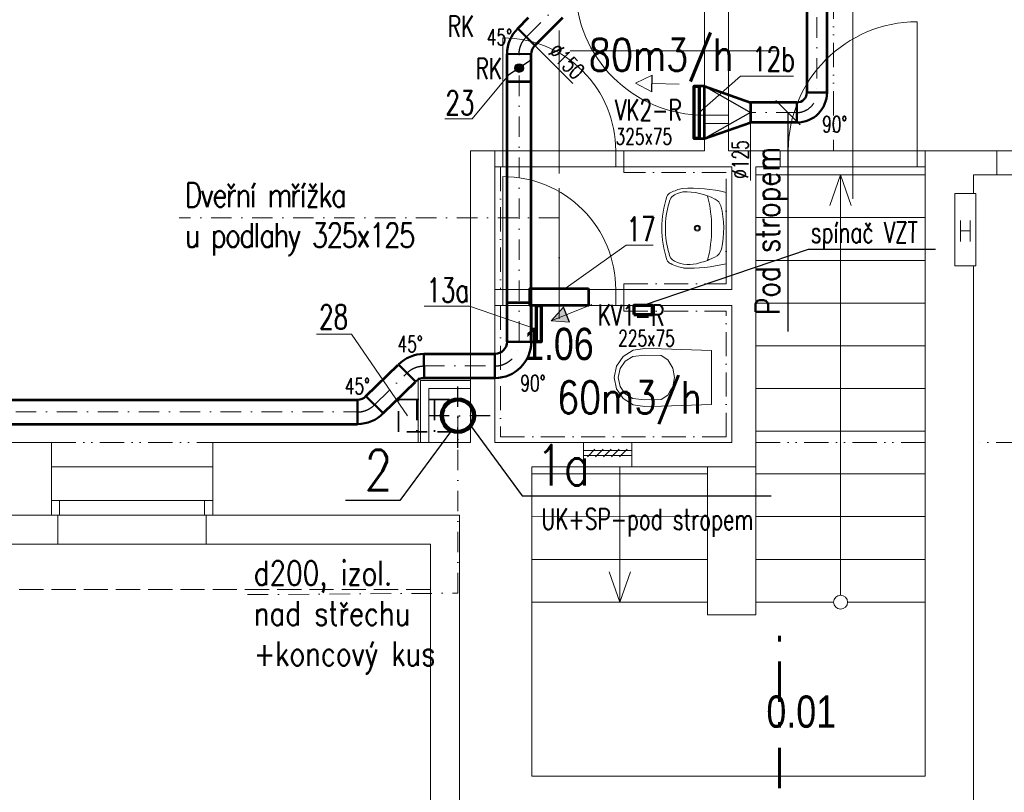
# Model space of a CAD drawing. Header units: millimetres. Extents: x -17045 to 252927, y -178787 to -18768.
# Tile 3 of 46: x -22 to 6086, y -169587 to -164794. Entities that reach past the tile are written whole.
import ezdxf
from ezdxf.enums import TextEntityAlignment as Align

# ---------------------------------------------------------------- set-up
doc = ezdxf.new("R2010")
doc.units = ezdxf.units.MM
doc.header["$LTSCALE"] = 10
for name, pattern in [('1.NP - SLEPY_nové$0$Carkovana 2x_1', [200, 150, -50]), ('1.NP - SLEPY_nové$0$Cerchovana_1', [250, 150, -50, 0, -50]), ('1.NP - SLEPY_nové$0$JIS_09_15', [300, 150, -50, 0, -50, 0, -50]), ('CSN_CERCHOVANA', [10.7, 5, -2.5, 0.7, -2.5]), ('DASHDOT', [25.4, 12.7, -6.35, 0, -6.35]), ('DASHED', [19.05, 12.7, -6.35])]:
    doc.linetypes.add(name, pattern=pattern)
for name, color, linetype, lineweight in [('1.NP - SLEPY_nové$0$1.NP - NÁVRH', 9, 'Continuous', 9), ('1.NP - SLEPY_nové$0$1.NP - STÁVAJÍCÍ', 9, 'Continuous', 9), ('1.NP - SLEPY_nové$0$OKNA + IZOLANT', 9, 'Continuous', 9), ('1.NP - SLEPY_nové$0$ZPEVNĚNÉ PLOCHY - ČÁRKOVANĚ', 9, 'Continuous', 9), ('1_pismo', 4, 'Continuous', 25), ('Popis1', 3, 'Continuous', 30), ('Standard', 7, 'Continuous', 25), ('TB_23_UT_2NP_DSP', 7, 'Continuous', 5), ('V-tvarovky', 1, 'Continuous', 70), ('VZT rozměry', 6, 'Continuous', 30), ('VZT text', 100, 'Continuous', 30), ('VZT_BLOKY', 10, 'Continuous', 53), ('VZT_DIMENZE', 120, 'Continuous', 20), ('VZT_Izolace', 1, 'DASHED', 9), ('VZT_OSA', 255, 'DASHDOT', 13), ('VZT_pozice 02', 30, 'Continuous', 20)]:
    doc.layers.add(name, color=color, linetype=linetype, lineweight=lineweight)
doc.layers.add('OSA', color=1, linetype='CSN_CERCHOVANA')
doc.layers.add('VZT značky', color=170, linetype='Continuous')
doc.styles.add('1.NP - SLEPY_nové$0$MtXpl_Arial_Black', font='txt')
doc.styles.get("Standard").update_dxf_attribs({"font": 'simplex.shx', "width": 0.8})

# ---------------------------------------------------------------- blocks, each defined once
blk = doc.blocks.new('1.NP - SLEPY_nové')
at = {"layer": '1.NP - SLEPY_nové$0$1.NP - NÁVRH', "color": 9, "linetype": '1.NP - SLEPY_nové$0$JIS_09_15', "lineweight": 9, "ltscale": 0.1}
blk.add_line((1092.2, -53166.7), (1092.2, -55336.7), dxfattribs=at)
at = {"layer": '1.NP - SLEPY_nové$0$1.NP - NÁVRH', "color": 9, "linetype": 'Continuous', "lineweight": 9, "ltscale": 0.1}
for p, q in [((-1482.8, -56746.7), (-1157.8, -56746.7)), ((-1482.8, -57146.7), (-1482.8, -56746.7)), ((-1467.8, -56761.7), (-1157.8, -56761.7)), ((-1467.8, -57146.7), (-1467.8, -56761.7)), ((-1417.8, -56811.7), (-1157.8, -56811.7)), ((-1417.8, -57146.7), (-1417.8, -56811.7))]:
    blk.add_line(p, q, dxfattribs=at)
at = {"layer": '1.NP - SLEPY_nové$0$1.NP - STÁVAJÍCÍ', "color": 9, "linetype": 'Continuous', "lineweight": 9, "ltscale": 0.1}
for p, q in [((292.2, -55166.7), (292.2, -54266.7)), ((442.2, -54266.7), (442.2, -55166.7)), ((1212.2, -54353.9), (1212.2, -55634.8)), ((1612.2, -55336.7), (1612.2, -54536.7)), ((-607.8, -54590.6), (-607.8, -55478.4)), ((-957.8, -55336.7), (-957.8, -54636.7)), ((741, -54716.7), (-539.9, -54716.7)), ((442.2, -55116.7), (292.2, -55116.7)), ((292.2, -55166.7), (292.2, -55336.7)), ((442.2, -55166.7), (292.2, -55166.7)), ((442.2, -55166.7), (442.2, -55336.7)), ((-1157.8, -55336.7), (-1157.8, -57146.7)), ((-1157.8, -55336.7), (-1007.8, -55336.7)), ((-1007.8, -55336.7), (-1007.8, -57146.7)), ((-207.8, -55336.7), (-1007.8, -55336.7)), ((-957.8, -55336.7), (-957.8, -55436.7)), ((-257.8, -55336.7), (-257.8, -55436.7)), ((292.2, -55336.7), (-207.8, -55336.7)), ((-207.8, -55336.7), (-207.8, -55436.7)), ((762.2, -55336.7), (442.2, -55336.7)), ((762.2, -55436.7), (762.2, -55336.7)), ((1662.2, -55336.7), (762.2, -55336.7)), ((812.2, -55436.7), (812.2, -55336.7)), ((1612.2, -55436.7), (1612.2, -55336.7)), ((1662.2, -59216.7), (1662.2, -55336.7)), ((1962.2, -55336.7), (1662.2, -55336.7)), ((1962.2, -55336.7), (2107.2, -55336.7)), ((2107.2, -55486.7), (2107.2, -55336.7)), ((-207.8, -55436.7), (-1007.8, -55436.7)), ((462.2, -55436.7), (-207.8, -55436.7)), ((-207.8, -55471.7), (-207.8, -55436.7)), ((462.2, -56196.7), (462.2, -55436.7)), ((612.2, -57296.7), (612.2, -55436.7)), ((762.2, -55436.7), (612.2, -55436.7)), ((1662.2, -55436.7), (762.2, -55436.7)), ((-957.8, -56196.7), (-957.8, -55496.7)), ((1662.2, -55486.7), (612.2, -55486.7)), ((1137.2, -55486.7), (1071.2, -55675.4)), ((1137.2, -58093.5), (1137.2, -55486.7)), ((1137.2, -55486.7), (1203.1, -55675.4)), ((2107.2, -55486.7), (1962.2, -55486.7)), ((1962.2, -55601.6), (1962.2, -55486.7)), ((-607.8, -55569.6), (-607.8, -56379.4)), ((159.4, -55592.6), (124.8, -55602.9)), ((360, -55638), (358, -55636.9)), ((427.2, -56037.6), (427.2, -55595.8)), ((1966.1, -55601.6), (1846.1, -55601.6)), ((1846.1, -55601.6), (1846.1, -56051.6)), ((1966.1, -55601.6), (1976.1, -55601.6)), ((1976.1, -55601.6), (1976.1, -56051.6)), ((1662.2, -55751.7), (612.2, -55751.7)), ((1880.3, -55769.3), (1880.3, -55899.3)), ((1940.3, -55769.3), (1940.3, -55899.3)), ((1880.3, -55834.3), (1940.3, -55834.3)), ((1662.2, -56016.7), (612.2, -56016.7)), ((1846.1, -56051.6), (1966.1, -56051.6)), ((1962.2, -59666.7), (1962.2, -56051.6)), ((1976.1, -56051.6), (1966.1, -56051.6)), ((-207.8, -56196.7), (-207.8, -56161.7)), ((-207.8, -56196.7), (-1007.8, -56196.7)), ((-957.8, -56196.7), (-957.8, -56296.7)), ((-257.8, -56196.7), (-257.8, -56296.7)), ((-207.8, -56196.7), (462.2, -56196.7)), ((-207.8, -56196.7), (-207.8, -56296.7)), ((-207.8, -56296.7), (-1007.8, -56296.7)), ((-207.8, -56296.7), (462.2, -56296.7)), ((-207.8, -56296.7), (-207.8, -56331.7)), ((462.2, -57146.7), (462.2, -56296.7)), ((1662.2, -56281.7), (612.2, -56281.7)), ((1662.2, -56546.7), (612.2, -56546.7)), ((-253.1, -56672.1), (-211.4, -56612.5)), ((-211.4, -56612.5), (-149.5, -56574.1)), ((-199.1, -56642.6), (-151.4, -56613.1)), ((-151.4, -56613.1), (-78.5, -56604.8)), ((-149.5, -56574.1), (-77.5, -56563.4)), ((-78.5, -56604.8), (24.5, -56607.4)), ((-77.5, -56563.4), (25.2, -56564.7)), ((24.5, -56607.4), (65.2, -56633.2)), ((25.2, -56564.7), (337.2, -56576.9)), ((337.2, -56576.9), (337.2, -56909.9)), ((-267.8, -56743.4), (-253.1, -56672.1)), ((-231.2, -56688.5), (-199.1, -56642.6)), ((65.2, -56633.2), (97.2, -56685.1)), ((-242.5, -56743.4), (-231.2, -56688.5)), ((97.2, -56685.1), (106.8, -56743.4)), ((-253.1, -56814.7), (-267.8, -56743.4)), ((-231.2, -56798.3), (-242.5, -56743.4)), ((-199.1, -56844.3), (-231.2, -56798.3)), ((97.2, -56801.7), (80.3, -56826)), ((106.8, -56743.4), (97.2, -56801.7)), ((-211.4, -56874.4), (-253.1, -56814.7)), ((-151.4, -56873.8), (-199.1, -56844.3)), ((65.2, -56853.7), (24.5, -56879.4)), ((80.3, -56826), (65.2, -56853.7)), ((1662.2, -56811.7), (612.2, -56811.7)), ((-149.5, -56912.7), (-211.4, -56874.4)), ((-78.5, -56882), (-151.4, -56873.8)), ((-77.5, -56923.4), (-149.5, -56912.7)), ((24.5, -56879.4), (-78.5, -56882)), ((25.2, -56922.2), (-77.5, -56923.4)), ((337.2, -56909.9), (25.2, -56922.2)), ((1662.2, -57076.7), (612.2, -57076.7)), ((-4207.8, -57146.7), (-3757.8, -57146.7)), ((-3757.8, -57146.7), (-3757.8, -57596.7)), ((-2757.8, -57146.7), (-1157.8, -57146.7)), ((-2757.8, -57146.7), (-2757.8, -57596.7)), ((-1007.8, -57146.7), (-457.8, -57146.7)), ((-457.8, -57146.7), (-457.8, -57296.7)), ((-457.8, -57146.7), (-157.8, -57146.7)), ((-157.8, -57146.7), (-157.8, -57296.7)), ((-157.8, -57146.7), (462.2, -57146.7)), ((-157.8, -57196.7), (-457.8, -57196.7)), ((-157.8, -57226.7), (-457.8, -57226.7)), ((-433.6, -57235.6), (-386.5, -57188.6)), ((-383.6, -57235.6), (-336.5, -57188.6)), ((-333.6, -57235.6), (-286.5, -57188.6)), ((-283.6, -57235.6), (-236.5, -57188.6)), ((-233.6, -57235.6), (-186.5, -57188.6)), ((-3757.8, -57296.7), (-2757.8, -57296.7)), ((-777.8, -57296.7), (-457.8, -57296.7)), ((-777.8, -59216.7), (-777.8, -57296.7)), ((312.2, -57341.7), (-777.8, -57341.7)), ((-157.8, -57296.7), (-457.8, -57296.7)), ((-232.8, -58136.7), (-232.8, -57296.7)), ((-157.8, -57296.7), (612.2, -57296.7)), ((312.2, -57296.7), (312.2, -58216.7)), ((612.2, -57296.7), (612.2, -58216.7)), ((1662.2, -57341.7), (612.2, -57341.7)), ((-4207.8, -57596.7), (-3757.8, -57596.7)), ((-2757.8, -57596.7), (-1227.8, -57596.7)), ((-1227.8, -59666.7), (-1227.8, -57596.7)), ((312.2, -57606.7), (-777.8, -57606.7)), ((1662.2, -57606.7), (612.2, -57606.7)), ((312.2, -57871.7), (-777.8, -57871.7)), ((1662.2, -57871.7), (612.2, -57871.7)), ((-232.8, -58136.7), (-298.8, -57947.9)), ((-232.8, -58136.7), (-166.9, -57947.9)), ((312.2, -58136.7), (-777.8, -58136.7)), ((1094, -58136.7), (612.2, -58136.7)), ((1662.2, -58136.7), (1180.3, -58136.7)), ((312.2, -58216.7), (612.2, -58216.7)), ((-777.8, -59216.7), (1662.2, -59216.7))]:
    blk.add_line(p, q, dxfattribs=at)
at = {"layer": '1.NP - SLEPY_nové$0$1.NP - STÁVAJÍCÍ', "color": 9, "linetype": '1.NP - SLEPY_nové$0$Cerchovana_1', "lineweight": 9, "ltscale": 0.1}
for p, q in [((-972.8, -55436.7), (-972.8, -56196.7)), ((427.2, -55471.7), (-207.8, -55471.7)), ((427.2, -56161.7), (427.2, -55471.7)), ((-207.8, -56161.7), (427.2, -56161.7)), ((-972.8, -56296.7), (-972.8, -57111.7)), ((-207.8, -56331.7), (427.2, -56331.7)), ((427.2, -57111.7), (427.2, -56331.7)), ((-972.8, -57111.7), (427.2, -57111.7))]:
    blk.add_line(p, q, dxfattribs=at)
at = {"layer": '1.NP - SLEPY_nové$0$1.NP - STÁVAJÍCÍ', "color": 9, "linetype": '1.NP - SLEPY_nové$0$JIS_09_15', "lineweight": 9, "ltscale": 0.1}
for p, q in [((-3757.8, -57146.7), (-2757.8, -57146.7)), ((1662.2, -57146.7), (612.2, -57146.7)), ((3752.2, -57146.7), (1962.2, -57146.7))]:
    blk.add_line(p, q, dxfattribs=at)
at = {"layer": '1.NP - SLEPY_nové$0$1.NP - STÁVAJÍCÍ', "color": 9, "linetype": 'Continuous', "lineweight": 9, "ltscale": 0.1}
for centre, radius in [((248.1, -55816.7), 18.4), ((248.1, -55816.7), 12.5), ((1137.2, -58136.7), 43.2)]:
    blk.add_circle(centre, radius, dxfattribs=at)
for centre, radius, start, end in [((292.2, -54316.7), 800, 180, 270), ((1612.2, -55336.7), 800, 90, 180), ((-957.8, -55336.7), 700, 0, 90), ((-957.8, -56196.7), 700, 0, 90), ((215.8, -55847.6), 283.6, 102.12319, 117.69073), ((210.4, -56446.7), 878.1, 75.70964, 93.5342), ((640.2, -55816.7), 612.6, 161.23415, 198.76585), ((94.3, -55630.9), 36, 106.62386, 161.68089), ((140.6, -55668.5), 67.5, 103.61054, 172.40729), ((180.7, -55964.7), 372.7, 61.59292, 93.28475), ((-469, -55817.2), 806.2, 345.71301, 14.28699), ((327, -55702.1), 72.1, 19.99402, 62.81779), ((586.2, -55816.9), 536.1, 162.93741, 197.06259), ((-170.4, -55818.2), 582.4, 347.21835, 13.985), ((325.8, -55930), 73.8, 295.88362, 346.66341), ((128, -55971.4), 54.3, 182.91431, 247.07001), ((122.2, -55512), 538.8, 285.01307, 295.95513), ((94.4, -56002.4), 36, 198.34231, 253.3538), ((215.9, -55785.7), 283.6, 242.30968, 259.00226), ((198.2, -55830.9), 211.3, 244.37714, 287.51239), ((204.2, -55150.6), 914.6, 267.34219, 284.1121)]:
    blk.add_arc(centre, radius, start, end, dxfattribs=at)
at = {"layer": '1.NP - SLEPY_nové$0$OKNA + IZOLANT', "color": 9, "linetype": 'Continuous', "lineweight": 9, "ltscale": 0.1}
for p, q in [((2107.2, -55336.7), (3607.2, -55336.7)), ((3607.2, -55486.7), (2107.2, -55486.7)), ((-3757.8, -57506.7), (-2757.8, -57506.7)), ((-3707.8, -57506.7), (-3707.8, -57596.7)), ((-2807.8, -57506.7), (-2807.8, -57596.7)), ((-3757.8, -57596.7), (-2757.8, -57596.7)), ((-3757.8, -57596.7), (-3717.8, -57596.7)), ((-3717.8, -57596.7), (-3717.8, -57776.7)), ((-2757.8, -57596.7), (-2797.8, -57596.7)), ((-2797.8, -57596.7), (-2797.8, -57776.7)), ((-3717.8, -57776.7), (-4247.8, -57776.7)), ((-3717.8, -57776.7), (-2797.8, -57776.7)), ((-1407.8, -57776.7), (-2797.8, -57776.7)), ((-1407.8, -59846.7), (-1407.8, -57776.7))]:
    blk.add_line(p, q, dxfattribs=at)
at = {"layer": '1.NP - SLEPY_nové$0$ZPEVNĚNÉ PLOCHY - ČÁRKOVANĚ', "color": 9, "linetype": '1.NP - SLEPY_nové$0$Carkovana 2x_1', "lineweight": 9, "ltscale": 0.1}
blk.add_line((-1407.8, -58057.7), (-18607.8, -58057.7), dxfattribs=at)
at = {"layer": '1.NP - SLEPY_nové$0$1.NP - NÁVRH', "color": 9, "lineweight": 9, "ltscale": 0.1, "style": '1.NP - SLEPY_nové$0$MtXpl_Arial_Black', "width": 0.83}
for s, p in [('1.06', (-826.4, -56635.1)), ('0.01', (677, -58916))]:
    blk.add_text(s, height=200, dxfattribs=at).set_placement(p)
blk = doc.blocks.new('*U142', base_point=(240, 0))
at = {"color": 0, "lineweight": 50}
for p, q in [((169.7, 169.7), (56.6, 56.6)), ((169.7, 169.7), (169.7, 169.7)), ((56.6, 56.6), (56.6, 56.6)), ((80, 0), (240, 0)), ((80, 0), (80, 0)), ((240, 0), (240, 0))]:
    blk.add_line(p, q, dxfattribs=at)
at = {"color": 2, "linetype": 'DASHDOT', "lineweight": 25}
for p, q in [((113.1, 113.1), (113.1, 113.1)), ((160, 0), (160, 0))]:
    blk.add_line(p, q, dxfattribs=at)
at = {"color": 0, "lineweight": 50}
for radius in [240, 80]:
    blk.add_arc((0, 0), radius, 0, 45, dxfattribs=at)
at = {"color": 2, "linetype": 'DASHDOT', "lineweight": 25}
blk.add_arc((0, 0), 160, 0, 45, dxfattribs=at)
blk = doc.blocks.new('*U143', base_point=(160, 0))
at = {"color": 0, "lineweight": 50}
for p, q in [((0, 240), (0, 80)), ((0, 240), (0, 240)), ((0, 80), (0, 80)), ((80, 0), (240, 0)), ((80, 0), (80, 0)), ((240, 0), (240, 0))]:
    blk.add_line(p, q, dxfattribs=at)
at = {"color": 2, "linetype": 'DASHDOT', "lineweight": 25}
for p, q in [((0, 160), (0, 160)), ((160, 0), (160, 0))]:
    blk.add_line(p, q, dxfattribs=at)
at = {"color": 0, "lineweight": 50}
for radius in [240, 80]:
    blk.add_arc((0, 0), radius, 0, 90, dxfattribs=at)
at = {"color": 2, "linetype": 'DASHDOT', "lineweight": 25}
blk.add_arc((0, 0), 160, 0, 90, dxfattribs=at)
blk = doc.blocks.new('*U158', base_point=(0, 62.5))
at = {"color": 0, "lineweight": 50}
for p, q in [((0, 187.5), (0, 62.5)), ((0, 187.5), (0, 187.5)), ((0, 62.5), (0, 62.5)), ((62.5, 0), (187.5, 0)), ((62.5, 0), (62.5, 0)), ((187.5, 0), (187.5, 0))]:
    blk.add_line(p, q, dxfattribs=at)
at = {"color": 2, "linetype": 'DASHDOT', "lineweight": 25}
for p, q in [((0, 125), (0, 125)), ((125, 0), (125, 0))]:
    blk.add_line(p, q, dxfattribs=at)
at = {"color": 0, "lineweight": 50}
for radius in [187.5, 62.5]:
    blk.add_arc((0, 0), radius, 0, 90, dxfattribs=at)
at = {"color": 2, "linetype": 'DASHDOT', "lineweight": 25}
blk.add_arc((0, 0), 125, 0, 90, dxfattribs=at)

msp = doc.modelspace()

# ---------------------------------------------------------------- hatches: boundary and pattern name
at = {"layer": 'Standard', "linetype": 'Continuous', "lineweight": 25}
msp.add_hatch(color=0, dxfattribs=at).paths.add_polyline_path([(3062, -165116.6), (3058.2, -165113.8), (3055.1, -165110.4), (3052.5, -165106.5), (3050.7, -165102.2), (3049.6, -165097.7), (3049.4, -165093), (3050, -165088.4), (3051.3, -165083.9), (3053.4, -165079.8), (3056.2, -165076), (3059.7, -165072.8), (3063.6, -165070.3), (3067.9, -165068.5), (3072.4, -165067.4), (3077.1, -165067.2), (3081.7, -165067.7), (3086.2, -165069.1), (3090.3, -165071.2), (3094.1, -165074), (3097.2, -165077.4), (3099.8, -165081.4), (3101.6, -165085.6), (3102.7, -165090.2), (3102.9, -165094.9), (3102.3, -165099.5), (3101, -165104), (3098.9, -165108.1), (3096.1, -165111.8), (3092.6, -165115), (3088.7, -165117.6), (3084.4, -165119.4), (3079.9, -165120.4), (3075.2, -165120.7), (3070.6, -165120.1), (3066.1, -165118.8)])
at = {"layer": 'VZT značky', "extrusion": (0, 0, -1)}
h = msp.add_hatch(color=256, dxfattribs=at)
h.dxf.hatch_style = 1
h.paths.add_polyline_path([(-3274.9, -166661.7), (-3369.7, -166624.1), (-3350.9, -166576.7)])
h.paths.add_polyline_path([(-3274.9, -166661.7), (-3388.5, -166671.5), (-3369.7, -166624.1)])

# ---------------------------------------------------------------- linework, layer by layer
at = {"color": 2, "linetype": 'DASHDOT', "lineweight": 25}
for p, q in [((2696.7, -167450.6), (2696.7, -167050.6)), ((2896.7, -167250.6), (2496.7, -167250.6))]:
    msp.add_line(p, q, dxfattribs=at)
at = {"color": 0, "linetype": 'ByBlock', "lineweight": 100}
for start, end in [(90, 270), (270, 90)]:
    msp.add_arc((2696.7, -167250.6), 100, start, end, dxfattribs=at)
at = {"layer": '1_pismo'}
for points in [[(4818.8, -165445.6), (4667.8, -165294.6)], [(4743.3, -165370.1), (4743.3, -166728)], [(5658.6, -166220.2), (4869.4, -166220.2), (3846.1, -166567.1)], [(2657.3, -167342.5), (2337.1, -167777.7), (2000.1, -167777.7)], [(2775.4, -167312.2), (3095.7, -167747.4), (4640.7, -167747.4)]]:
    msp.add_lwpolyline(points, dxfattribs=at)
at = {"layer": 'OSA', "color": 4, "lineweight": 60, "ltscale": 5}
msp.add_lwpolyline([(4691.8, -171165.9), (4691.8, -168575.3)], dxfattribs=at)
at = {"layer": 'Standard', "color": 0, "linetype": 'Continuous', "lineweight": 25}
msp.add_line((3142.2, -165050), (3010.1, -165137.8), dxfattribs=at)
msp.add_circle((3076.1, -165093.9), 26.8, dxfattribs=at)
at = {"layer": 'TB_23_UT_2NP_DSP', "color": 40, "linetype": 'ByBlock', "lineweight": 70}
for points in [[(4193, -165532), (4163, -165532), (4163, -165207), (4193, -165207)], [(3183.5, -166567.2), (3213.5, -166567.2), (3213.5, -166792.2), (3183.5, -166792.2)], [(3788, -166623.2), (3904.2, -166623.2), (3904.2, -166567.1), (3788, -166567.1)]]:
    msp.add_lwpolyline(points, close=True, dxfattribs=at)
at = {"layer": 'VZT značky', "linetype": 'ByBlock', "lineweight": 13, "extrusion": (0, 0, -1)}
for p, q in [((3799, -165187.6), (3902.1, -165138.8)), ((3799, -165187.6), (3899.9, -165240.8)), ((3901, -165189.8), (4070, -165193.4)), ((3274.9, -166661.7), (3526.8, -166561.7)), ((3274.9, -166661.7), (3350.9, -166576.7)), ((3274.9, -166661.7), (3388.5, -166671.5))]:
    msp.add_line(p, q, dxfattribs=at)
at = {"layer": 'VZT značky', "extrusion": (0, 0, -1)}
for points in [[(-3899.9, -165240.8), (-3902.1, -165138.8)], [(-3388.5, -166671.5), (-3350.9, -166576.7)]]:
    msp.add_lwpolyline(points, dxfattribs=at)
at = {"layer": 'VZT_BLOKY'}
for points in [[(4860.7, -162965), (4861.2, -165245.1)], [(4985.7, -162965), (4985.7, -165245.1)], [(3068.2, -164848.2), (3135.4, -164781)], [(3173.5, -164955), (3347.5, -164781)], [(3001.1, -166792.2), (3001.1, -165006.8)], [(3151.1, -166792.2), (3151.1, -165007.4)], [(3001.1, -165176.8), (3151.1, -165177.9)], [(4225.4, -165532), (4225.4, -165207), (4193, -165207), (4193, -165532), (4225.4, -165532)], [(4225.4, -165207), (4512.1, -165307.6)], [(4798.7, -165307.6), (4512.1, -165307.6)], [(4512.1, -165307.6), (4512.1, -165432.6)], [(4225.4, -165532), (4512.1, -165432.6)], [(4798.7, -165432.6), (4512.1, -165432.6)], [(3507.4, -166462.2), (3507.4, -166567.2), (3143.5, -166567.2), (3143.5, -166462.2), (3507.4, -166462.2)], [(3151.1, -166551.6), (3001.1, -166551.6)], [(3151.1, -166567.2), (3151.1, -166792.2), (3183.5, -166792.2), (3183.5, -166567.2), (3151.1, -166567.2)], [(2486, -166867.2), (2926.1, -166867.2)], [(2126.3, -167130.4), (2326.7, -166934.2)], [(2233.1, -167235.7), (2433.1, -167039.8)], [(2926.1, -167017.2), (2486.9, -167017.2)], [(-6906, -167152.7), (2073.7, -167152.7)], [(-6906.7, -167302.7), (2074.4, -167302.7)]]:
    msp.add_lwpolyline(points, dxfattribs=at)
at = {"layer": 'VZT_BLOKY', "lineweight": 30}
msp.add_lwpolyline([(4225.4, -165207), (4512.1, -165370.1), (4225.4, -165532)], dxfattribs=at)
at = {"layer": 'VZT_DIMENZE'}
for points in [[(3408.7, -165190.2), (3173.5, -164955)], [(4512.1, -165432.6), (4512.1, -165791.9)]]:
    msp.add_lwpolyline(points, dxfattribs=at)
at = {"layer": 'VZT_Izolace', "lineweight": 35}
for points in [[(2696.7, -167350.6), (2327.8, -167350.6), (2327.8, -167150.6)], [(2327.8, -167150.6), (2327.8, -167150.6), (2327.8, -167150.6), (2696.7, -167150.6)], [(2442.4, -167150.6), (2442.4, -167350.6)], [(2550.4, -167150.6), (2550.4, -167350.6)]]:
    msp.add_lwpolyline(points, dxfattribs=at)
at = {"layer": 'VZT_OSA'}
for points in [[(4923.7, -163000), (4923.7, -165245.1)], [(3120.8, -164901.6), (3399, -164623.5)], [(3076.1, -166792.2), (3076.1, -165007.1)], [(4798.7, -165370.1), (4512.1, -165370.1)], [(3325.4, -166462.2), (3325.4, -166023.1), (966.9, -166023.1)], [(2179.7, -167183), (2380.4, -166986.5)], [(2486.3, -166942.2), (2926.1, -166942.2)], [(-6906.4, -167227.7), (2074, -167227.7)], [(1392.3, -168360.7), (2696.7, -168351.9), (2696.7, -167250.6)]]:
    msp.add_lwpolyline(points, dxfattribs=at)
at = {"layer": 'VZT_pozice 02'}
for points in [[(3010.1, -165137.8), (2784.1, -165409.1), (2615.4, -165409.1)], [(4193, -165369.5), (4448.7, -165145.4), (4777.5, -165145.4)], [(3353.7, -166467.2), (3739.5, -166192.1), (3908.2, -166192.1)], [(3183.5, -166714.1), (2768.7, -166570.6), (2487.8, -166570.6)], [(2383, -167250.6), (2035.5, -166744.5), (1819.6, -166744.5)]]:
    msp.add_lwpolyline(points, dxfattribs=at)

# ---------------------------------------------------------------- block references
at = {"layer": 'V-tvarovky'}
for name, p, rotation in [('1.NP - SLEPY_nové', (3932.8, -110270.4), 0.0004583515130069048), ('*U158', (4861.2, -165245.1), 270)]:
    msp.add_blockref(name, p, dxfattribs=dict(at, rotation=rotation))
for name, p, xscale, yscale, zscale, rotation in [('*U142', (3001.1, -165006.8), -0.9374999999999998, 0.9374999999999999, 0.9374999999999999, 359.6012299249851), ('*U143', (2926.1, -166942.2), 0.9375, 0.9375, 0.9375, 270.000000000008), ('*U142', (2327.1, -166933.7), -0.9374999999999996, 0.9374999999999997, 0.9374999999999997, 315.2201595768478), ('*U142', (2074.4, -167302.7), 0.9374999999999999, 0.9374999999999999, 0.9374999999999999, 270.3987700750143)]:
    msp.add_blockref(name, p, dxfattribs=dict(at, xscale=xscale, yscale=yscale, zscale=zscale, rotation=rotation))

# ---------------------------------------------------------------- texts
at = {"layer": '1_pismo', "char_height": 150, "width": 2446.257}
for s, insert, attachment_point, rotation in [('Pod stropem', (4541.7, -165582.2), 3, 90.00001), ('{\\T0.9;Dveřní mřížka\\Pu podlahy 325x125}', (1002.6, -166256.3), 7, 0.00001), ('d200, izol.\\Pnad střechu\\P+koncový kus', (1430.3, -168152), 1, 359.99999)]:
    msp.add_mtext(s, dxfattribs=dict(at, insert=insert, attachment_point=attachment_point, rotation=rotation))
at = {"layer": 'Popis1', "width": 0.8}
for s, p in [('80m3/h', (3957.8, -165111.9)), ('60m3/h', (3760.3, -167237.4))]:
    msp.add_text(s, height=200, rotation=0.02053, dxfattribs=at).set_placement(p, align=Align.CENTER)
for s, rotation, p in [('2', 359.97947, (2117.6, -167713.1)), ('1a', 0.02053, (3181.7, -167682.9))]:
    msp.add_text(s, height=250, rotation=rotation, dxfattribs=at).set_placement(p)
at = {"layer": 'VZT rozměry', "width": 0.7}
for s, p in [('325x75', (3674.4, -165568.2)), ('225x75', (3690.8, -166819.9))]:
    msp.add_text(s, height=100, rotation=359.86922, dxfattribs=at).set_placement(p)
at = {"layer": 'VZT text', "width": 0.7}
for s, p in [('RK', (2632.9, -164899.5)), ('RK', (2805.8, -165162.9)), ('VK2-R', (3670.9, -165418.3)), ('spínač VZT', (4885.5, -166177.5)), ('KV1-R', (3563.6, -166691.7)), ('UK+SP-pod stropem', (3214.2, -167955.8))]:
    msp.add_text(s, height=130, rotation=359.86922, dxfattribs=at).set_placement(p)
at = {"layer": 'VZT_DIMENZE', "width": 0.7}
for s, rotation, p in [('45°', 359.86922, (2876.1, -164952.2)), ('%%C150', 314.86922, (3250.8, -165002)), ('90°', 359.86922, (4955.5, -165492.6)), ('%%C125', 89.86876, (4497.9, -165781.9)), ('45°', 359.86922, (2322.2, -166855.8)), ('45°', 359.86922, (1994.8, -167116.9)), ('90°', 359.86922, (3083.6, -167098.6))]:
    msp.add_text(s, height=100, rotation=rotation, dxfattribs=at).set_placement(p)
at = {"layer": 'VZT_pozice 02', "width": 0.7}
for s, p in [('12b', (4522, -165114)), ('23', (2619.2, -165385.3)), ('17', (3743.3, -166168.3)), ('13a', (2501.3, -166546.9)), ('28', (1835.5, -166713.1))]:
    msp.add_text(s, height=150, rotation=0.1317, dxfattribs=at).set_placement(p)

doc.saveas('drawing.dxf')
